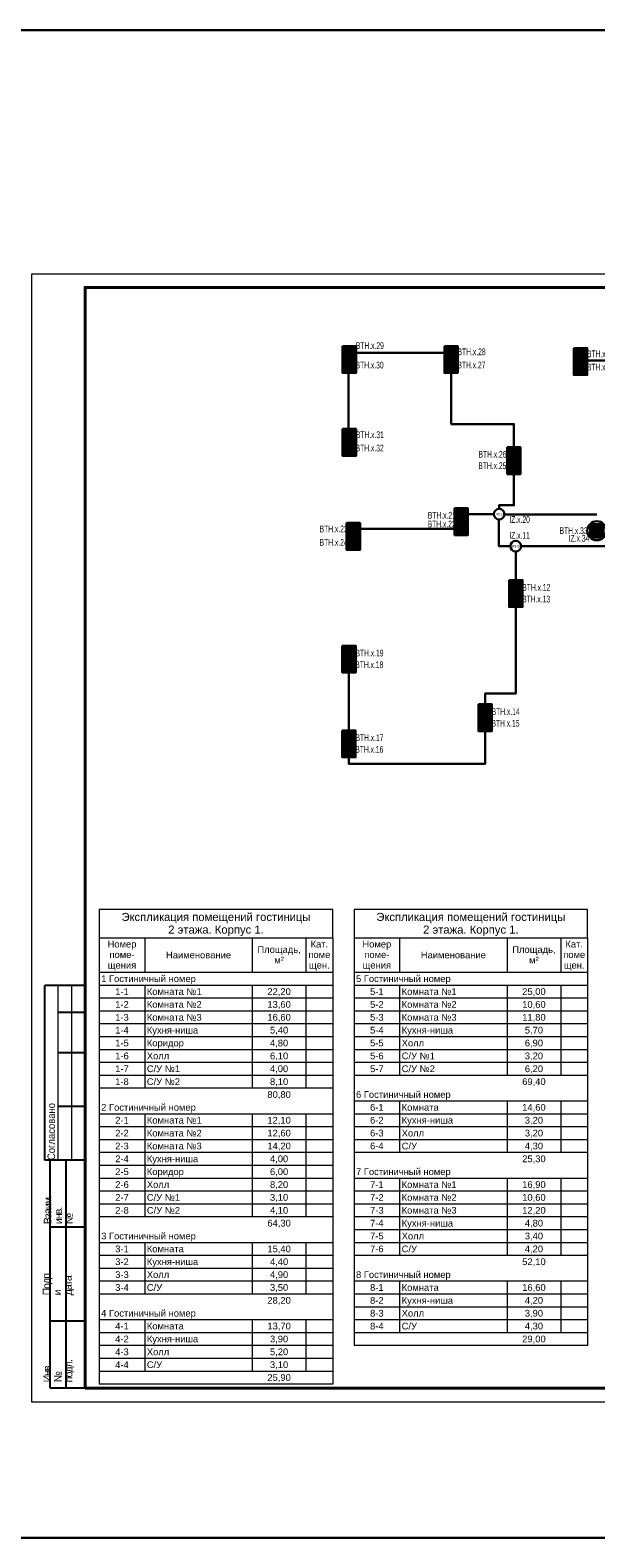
# Model space of a CAD drawing. Header units: millimetres. Extents: x 303602 to 13248484, y -10200551 to -26241.
# Tile 9 of 51: x 451220 to 472285, y -104490 to -48338. Entities that reach past the tile are written whole.
import ezdxf
from ezdxf.enums import TextEntityAlignment as Align

# ---------------------------------------------------------------- set-up
doc = ezdxf.new("R2010")
doc.units = ezdxf.units.MM
doc.set_wipeout_variables(frame=1)
doc.linetypes.add('CONTINOUS', pattern=[0])
for name, color, linetype, lineweight in [('A-010-M_LINE-T', 7, 'Continuous', 18), ('format-line3', 7, 'Continuous', 13), ('RC-Извещатели_пожарные', 1, 'Continuous', 30), ('Z-000-P_SCHED', 7, 'Continuous', 20), ('Рамка', 7, 'Continuous', 18), ('СС-011-ПОЖ-СИГНАЛИЗАЦИЯ', 1, 'Continuous', 30), ('УГО АПС и АПЗ$0$_АПС_Оборудование', 1, 'Continuous', 30), ('УГО АПС и АПЗ$0$СС-011-ПОЖ-СИГНАЛИЗАЦИЯ', 1, 'Continuous', 30)]:
    doc.layers.add(name, color=color, linetype=linetype, lineweight=lineweight)
for name, color, linetype in [('RC-Позиционные_обозначения', 7, 'Continuous'), ('ПС', 1, 'Continuous'), ('формат', 250, 'Continuous')]:
    doc.layers.add(name, color=color, linetype=linetype)
doc.styles.add('Arial', font='arial.ttf', dxfattribs={"width": 0.9, "height": 700})
doc.styles.add('Arial Narrow_Нум', font='ARIALN.TTF', dxfattribs={"width": 0.7, "height": 250})
doc.styles.add('Arial_4', font='arial.ttf', dxfattribs={"height": 3})
doc.styles.add('Arial_5', font='arial.ttf', dxfattribs={"height": 2.5})
doc.styles.add('CP.Text', font='arial.ttf')

# ---------------------------------------------------------------- blocks, each defined once
blk = doc.blocks.new('*U39')
for p, q in [((-574, 155), (-589, 155)), ((-589, 90), (-589, 155)), ((-574, 145), (-584, 145)), ((-574, 130), (-584, 130)), ((-574, 110), (-584, 110)), ((-587, 90), (-589, 90)), ((-587, 5), (-587, 90)), ((-574, 90), (-587, 90)), ((-581, 5), (-581, 90)), ((-574, 65), (-587, 65)), ((-574, 30), (-587, 30)), ((-574, 5), (-587, 5))]:
    blk.add_line(p, q)
at = {"color": 0, "lineweight": 0}
blk.add_lwpolyline([(-594, 0), (0, 0), (0, 420), (-594, 420)], close=True, dxfattribs=at)
at = {"lineweight": 40}
blk.add_lwpolyline([(-574, 5), (-5, 5), (-5, 415), (-574, 415)], close=True, dxfattribs=at)
at = {"layer": 'format-line3', "linetype": 'ByBlock'}
for p, q in [((-584, 90), (-584, 155)), ((-579, 90), (-579, 155))]:
    blk.add_line(p, q, dxfattribs=at)
at = {"style": 'Arial', "width": 0.9}
blk.add_text('Формат:', height=2.8, dxfattribs=at).set_placement((-53.97, 1.25))
at = {"char_height": 2.8, "width": 0.2, "attachment_point": 4, "rotation": 90, "line_spacing_factor": 0.857143, "style": 'Arial'}
for s, insert in [('{\\W0.45993; }Согласовано', (-586.58, 90)), ('{\\W0.62543;\\T0.75; \\W1;Взаим. инв. №}', (-584, 66.14)), ('{\\W0.5838;\\T0.8; \\W1;Подп. и дата}', (-584, 39.63)), ('{\\W0.5838;\\T0.8; \\W1;Инв. № подл.}', (-583.77, 7.25))]:
    blk.add_mtext(s, dxfattribs=dict(at, insert=insert))
at = {"style": 'Arial', "width": 0.9, "flags": 8}
blk.add_attdef('FORMAT', (-36.87, 1.26), '', height=2.8, dxfattribs=at)
blk = doc.blocks.new('*U97')
at = {"lineweight": 35, "true_color": 0xffffff}
h = blk.add_hatch(color=7, dxfattribs=at)
h.dxf.hatch_style = 1
h.paths.add_polyline_path([(0, 500), (0, 0), (500, 0), (500, 500)])
at = {"color": 1, "linetype": 'ByBlock', "lineweight": -2}
for p, q in [((289, 426), (167, 250)), ((167, 250), (333, 250)), ((333, 250), (219, 86))]:
    blk.add_line(p, q, dxfattribs=at)
at = {"color": 1, "linetype": 'ByBlock', "lineweight": -2, "ltscale": 0.1}
blk.add_lwpolyline([(0, 500), (500, 500), (500, 0), (0, 0)], close=True, dxfattribs=at)
at = {"color": 0, "linetype": 'ByBlock', "lineweight": -2, "style": 'Arial Narrow_Нум', "width": 0.7}
blk.add_attdef('NUM_DEVICE', (-64, -630), '', height=125, dxfattribs=at)
at = {"color": 0, "linetype": 'ByBlock', "lineweight": -2, "style": 'Arial Narrow_Нум', "flags": 1}
for tag, p in [('NAME_DEVICE', (-64, -421)), ('NUM_POM', (-82, -847))]:
    blk.add_attdef(tag, p, '', height=125, dxfattribs=at)
at = {"color": 0, "linetype": 'ByBlock', "lineweight": -2, "style": 'Arial Narrow_Нум'}
blk.add_attdef('INDEX', (-63, -235), '', height=125, dxfattribs=at)
blk = doc.blocks.new('УГО АПС и АПЗ$0$A$C0ED213A1')
blk.add_wipeout([(-200, 0), (0, -200), (200, 0), (0, 200)])
blk.add_circle((0, 0), 200)
at = {"layer": 'УГО АПС и АПЗ$0$СС-011-ПОЖ-СИГНАЛИЗАЦИЯ', "color": 1, "style": 'CP.Text', "width": 0.8}
blk.add_text('ИЗ-2О', height=90, dxfattribs=at).set_placement((-145, -47))
blk = doc.blocks.new('*U96')
at = {"lineweight": 35, "true_color": 0xffffff}
h = blk.add_hatch(color=7, dxfattribs=at)
h.dxf.hatch_style = 1
h.paths.add_polyline_path([(-2.5, 2.5), (-2.5, -2.5), (2.5, -2.5), (2.5, 2.5)])
at = {"color": 1, "linetype": 'ByBlock', "lineweight": -2}
for p, q in [((0.39, 1.76), (-0.83, 0)), ((-0.83, 0), (0.83, 0)), ((0.83, 0), (-0.31, -1.64))]:
    blk.add_line(p, q, dxfattribs=at)
at = {"color": 1, "linetype": 'ByBlock', "lineweight": -2, "ltscale": 0.1}
blk.add_lwpolyline([(-2.5, 2.5), (2.5, 2.5), (2.5, -2.5), (-2.5, -2.5)], close=True, dxfattribs=at)
at = {"layer": 'RC-Извещатели_пожарные'}
blk.add_circle((0, 0), 3.54, dxfattribs=at)
at = {"layer": 'RC-Извещатели_пожарные', "style": 'Arial Narrow_Нум', "width": 0.7}
blk.add_attdef('PSTN', text='', height=2.5, dxfattribs=at).set_placement((5.33, 2.66), align=Align.BOTTOM_CENTER)

msp = doc.modelspace()

# ---------------------------------------------------------------- linework, layer by layer
at = {"layer": 'A-010-M_LINE-T'}
for p, q in [((453790, -81089), (453790, -82147)), ((462490, -81089), (453790, -81089)), ((462490, -82147), (462490, -81089)), ((463280, -81089), (463280, -82147)), ((471980, -81089), (463280, -81089)), ((471980, -82147), (471980, -81089)), ((453790, -82147), (453790, -98769)), ((453790, -82147), (462490, -82147)), ((455490, -82147), (455490, -83435)), ((459490, -82147), (459490, -83435)), ((461490, -82147), (461490, -83435)), ((462490, -82147), (462490, -98769)), ((463280, -82147), (463280, -97331)), ((463280, -82147), (471980, -82147)), ((464980, -82147), (464980, -83435)), ((468980, -82147), (468980, -83435)), ((470980, -82147), (470980, -83435)), ((471980, -82147), (471980, -97331)), ((455490, -83435), (453790, -83435)), ((459490, -83435), (455490, -83435)), ((461490, -83435), (459490, -83435)), ((462490, -83435), (461490, -83435)), ((464980, -83435), (463280, -83435)), ((468980, -83435), (464980, -83435)), ((470980, -83435), (468980, -83435)), ((471980, -83435), (470980, -83435)), ((455490, -83914), (453790, -83914)), ((459490, -83914), (455490, -83914)), ((455490, -83914), (455490, -84393)), ((461490, -83914), (459490, -83914)), ((459490, -83914), (459490, -84393)), ((462490, -83914), (461490, -83914)), ((461490, -83914), (461490, -84393)), ((464980, -83914), (463280, -83914)), ((468980, -83914), (464980, -83914)), ((464980, -83914), (464980, -84393)), ((470980, -83914), (468980, -83914)), ((468980, -83914), (468980, -84393)), ((471980, -83914), (470980, -83914)), ((470980, -83914), (470980, -84393)), ((455490, -84393), (453790, -84393)), ((459490, -84393), (455490, -84393)), ((455490, -84393), (455490, -84873)), ((461490, -84393), (459490, -84393)), ((459490, -84393), (459490, -84873)), ((462490, -84393), (461490, -84393)), ((461490, -84393), (461490, -84873)), ((464980, -84393), (463280, -84393)), ((468980, -84393), (464980, -84393)), ((464980, -84393), (464980, -84873)), ((470980, -84393), (468980, -84393)), ((468980, -84393), (468980, -84873)), ((471980, -84393), (470980, -84393)), ((470980, -84393), (470980, -84873)), ((455490, -84873), (453790, -84873)), ((459490, -84873), (455490, -84873)), ((455490, -84873), (455490, -85352)), ((461490, -84873), (459490, -84873)), ((459490, -84873), (459490, -85352)), ((462490, -84873), (461490, -84873)), ((461490, -84873), (461490, -85352)), ((464980, -84873), (463280, -84873)), ((468980, -84873), (464980, -84873)), ((464980, -84873), (464980, -85352)), ((470980, -84873), (468980, -84873)), ((468980, -84873), (468980, -85352)), ((471980, -84873), (470980, -84873)), ((470980, -84873), (470980, -85352)), ((455490, -85352), (453790, -85352)), ((455490, -85831), (453790, -85831)), ((459490, -85352), (455490, -85352)), ((455490, -85352), (455490, -85831)), ((459490, -85831), (455490, -85831)), ((455490, -85831), (455490, -86310)), ((461490, -85352), (459490, -85352)), ((459490, -85352), (459490, -85831)), ((461490, -85831), (459490, -85831)), ((459490, -85831), (459490, -86310)), ((462490, -85352), (461490, -85352)), ((461490, -85352), (461490, -85831)), ((462490, -85831), (461490, -85831)), ((461490, -85831), (461490, -86310)), ((464980, -85352), (463280, -85352)), ((464980, -85831), (463280, -85831)), ((468980, -85352), (464980, -85352)), ((464980, -85352), (464980, -85831)), ((468980, -85831), (464980, -85831)), ((464980, -85831), (464980, -86310)), ((470980, -85352), (468980, -85352)), ((468980, -85352), (468980, -85831)), ((470980, -85831), (468980, -85831)), ((468980, -85831), (468980, -86310)), ((471980, -85352), (470980, -85352)), ((470980, -85352), (470980, -85831)), ((471980, -85831), (470980, -85831)), ((470980, -85831), (470980, -86310)), ((455490, -86310), (453790, -86310)), ((459490, -86310), (455490, -86310)), ((455490, -86310), (455490, -86789)), ((461490, -86310), (459490, -86310)), ((459490, -86310), (459490, -86789)), ((462490, -86310), (461490, -86310)), ((461490, -86310), (461490, -86789)), ((464980, -86310), (463280, -86310)), ((468980, -86310), (464980, -86310)), ((464980, -86310), (464980, -86789)), ((470980, -86310), (468980, -86310)), ((468980, -86310), (468980, -86789)), ((471980, -86310), (470980, -86310)), ((470980, -86310), (470980, -86789)), ((455490, -86789), (453790, -86789)), ((459490, -86789), (455490, -86789)), ((455490, -86789), (455490, -87268)), ((461490, -86789), (459490, -86789)), ((459490, -86789), (459490, -87268)), ((462490, -86789), (461490, -86789)), ((461490, -86789), (461490, -87268)), ((464980, -86789), (463280, -86789)), ((468980, -86789), (464980, -86789)), ((464980, -86789), (464980, -87268)), ((470980, -86789), (468980, -86789)), ((468980, -86789), (468980, -87268)), ((471980, -86789), (470980, -86789)), ((470980, -86789), (470980, -87268)), ((455490, -87268), (453790, -87268)), ((459490, -87268), (455490, -87268)), ((455490, -87268), (455490, -87748)), ((461490, -87268), (459490, -87268)), ((459490, -87268), (459490, -87748)), ((462490, -87268), (461490, -87268)), ((461490, -87268), (461490, -87748)), ((464980, -87268), (463280, -87268)), ((468980, -87268), (464980, -87268)), ((470980, -87268), (468980, -87268)), ((471980, -87268), (470980, -87268)), ((455490, -87748), (453790, -87748)), ((459490, -87748), (455490, -87748)), ((461490, -87748), (459490, -87748)), ((462490, -87748), (461490, -87748)), ((455490, -88706), (453790, -88706)), ((459490, -88706), (455490, -88706)), ((455490, -88706), (455490, -89185)), ((461490, -88706), (459490, -88706)), ((459490, -88706), (459490, -89185)), ((462490, -88706), (461490, -88706)), ((461490, -88706), (461490, -89185)), ((464980, -88227), (463280, -88227)), ((464980, -88706), (463280, -88706)), ((468980, -88227), (464980, -88227)), ((464980, -88227), (464980, -88706)), ((468980, -88706), (464980, -88706)), ((464980, -88706), (464980, -89185)), ((470980, -88227), (468980, -88227)), ((468980, -88227), (468980, -88706)), ((470980, -88706), (468980, -88706)), ((468980, -88706), (468980, -89185)), ((471980, -88227), (470980, -88227)), ((470980, -88227), (470980, -88706)), ((471980, -88706), (470980, -88706)), ((470980, -88706), (470980, -89185)), ((455490, -89185), (453790, -89185)), ((459490, -89185), (455490, -89185)), ((455490, -89185), (455490, -89664)), ((461490, -89185), (459490, -89185)), ((459490, -89185), (459490, -89664)), ((462490, -89185), (461490, -89185)), ((461490, -89185), (461490, -89664)), ((464980, -89185), (463280, -89185)), ((468980, -89185), (464980, -89185)), ((464980, -89185), (464980, -89664)), ((470980, -89185), (468980, -89185)), ((468980, -89185), (468980, -89664)), ((471980, -89185), (470980, -89185)), ((470980, -89185), (470980, -89664)), ((455490, -89664), (453790, -89664)), ((459490, -89664), (455490, -89664)), ((455490, -89664), (455490, -90144)), ((461490, -89664), (459490, -89664)), ((459490, -89664), (459490, -90144)), ((462490, -89664), (461490, -89664)), ((461490, -89664), (461490, -90144)), ((464980, -89664), (463280, -89664)), ((468980, -89664), (464980, -89664)), ((464980, -89664), (464980, -90144)), ((470980, -89664), (468980, -89664)), ((468980, -89664), (468980, -90144)), ((471980, -89664), (470980, -89664)), ((470980, -89664), (470980, -90144)), ((455490, -90144), (453790, -90144)), ((459490, -90144), (455490, -90144)), ((455490, -90144), (455490, -90623)), ((461490, -90144), (459490, -90144)), ((459490, -90144), (459490, -90623)), ((462490, -90144), (461490, -90144)), ((461490, -90144), (461490, -90623)), ((464980, -90144), (463280, -90144)), ((468980, -90144), (464980, -90144)), ((470980, -90144), (468980, -90144)), ((471980, -90144), (470980, -90144)), ((455490, -90623), (453790, -90623)), ((459490, -90623), (455490, -90623)), ((455490, -90623), (455490, -91102)), ((461490, -90623), (459490, -90623)), ((459490, -90623), (459490, -91102)), ((462490, -90623), (461490, -90623)), ((461490, -90623), (461490, -91102)), ((455490, -91102), (453790, -91102)), ((459490, -91102), (455490, -91102)), ((455490, -91102), (455490, -91581)), ((461490, -91102), (459490, -91102)), ((459490, -91102), (459490, -91581)), ((462490, -91102), (461490, -91102)), ((461490, -91102), (461490, -91581)), ((464980, -91102), (463280, -91102)), ((468980, -91102), (464980, -91102)), ((464980, -91102), (464980, -91581)), ((470980, -91102), (468980, -91102)), ((468980, -91102), (468980, -91581)), ((471980, -91102), (470980, -91102)), ((470980, -91102), (470980, -91581)), ((455490, -91581), (453790, -91581)), ((455490, -92060), (453790, -92060)), ((459490, -91581), (455490, -91581)), ((455490, -91581), (455490, -92060)), ((459490, -92060), (455490, -92060)), ((455490, -92060), (455490, -92539)), ((461490, -91581), (459490, -91581)), ((459490, -91581), (459490, -92060)), ((461490, -92060), (459490, -92060)), ((459490, -92060), (459490, -92539)), ((462490, -91581), (461490, -91581)), ((461490, -91581), (461490, -92060)), ((462490, -92060), (461490, -92060)), ((461490, -92060), (461490, -92539)), ((464980, -91581), (463280, -91581)), ((464980, -92060), (463280, -92060)), ((468980, -91581), (464980, -91581)), ((464980, -91581), (464980, -92060)), ((468980, -92060), (464980, -92060)), ((464980, -92060), (464980, -92539)), ((470980, -91581), (468980, -91581)), ((468980, -91581), (468980, -92060)), ((470980, -92060), (468980, -92060)), ((468980, -92060), (468980, -92539)), ((471980, -91581), (470980, -91581)), ((470980, -91581), (470980, -92060)), ((471980, -92060), (470980, -92060)), ((470980, -92060), (470980, -92539)), ((455490, -92539), (453790, -92539)), ((459490, -92539), (455490, -92539)), ((461490, -92539), (459490, -92539)), ((462490, -92539), (461490, -92539)), ((464980, -92539), (463280, -92539)), ((468980, -92539), (464980, -92539)), ((464980, -92539), (464980, -93019)), ((470980, -92539), (468980, -92539)), ((468980, -92539), (468980, -93019)), ((471980, -92539), (470980, -92539)), ((470980, -92539), (470980, -93019)), ((464980, -93019), (463280, -93019)), ((468980, -93019), (464980, -93019)), ((464980, -93019), (464980, -93498)), ((470980, -93019), (468980, -93019)), ((468980, -93019), (468980, -93498)), ((471980, -93019), (470980, -93019)), ((470980, -93019), (470980, -93498)), ((455490, -93498), (453790, -93498)), ((459490, -93498), (455490, -93498)), ((455490, -93498), (455490, -93977)), ((461490, -93498), (459490, -93498)), ((459490, -93498), (459490, -93977)), ((462490, -93498), (461490, -93498)), ((461490, -93498), (461490, -93977)), ((464980, -93498), (463280, -93498)), ((468980, -93498), (464980, -93498)), ((464980, -93498), (464980, -93977)), ((470980, -93498), (468980, -93498)), ((468980, -93498), (468980, -93977)), ((471980, -93498), (470980, -93498)), ((470980, -93498), (470980, -93977)), ((455490, -93977), (453790, -93977)), ((459490, -93977), (455490, -93977)), ((455490, -93977), (455490, -94456)), ((461490, -93977), (459490, -93977)), ((459490, -93977), (459490, -94456)), ((462490, -93977), (461490, -93977)), ((461490, -93977), (461490, -94456)), ((464980, -93977), (463280, -93977)), ((468980, -93977), (464980, -93977)), ((470980, -93977), (468980, -93977)), ((471980, -93977), (470980, -93977)), ((455490, -94456), (453790, -94456)), ((459490, -94456), (455490, -94456)), ((455490, -94456), (455490, -94935)), ((461490, -94456), (459490, -94456)), ((459490, -94456), (459490, -94935)), ((462490, -94456), (461490, -94456)), ((461490, -94456), (461490, -94935)), ((455490, -94935), (453790, -94935)), ((455490, -95415), (453790, -95415)), ((459490, -94935), (455490, -94935)), ((455490, -94935), (455490, -95415)), ((459490, -95415), (455490, -95415)), ((461490, -94935), (459490, -94935)), ((459490, -94935), (459490, -95415)), ((461490, -95415), (459490, -95415)), ((462490, -94935), (461490, -94935)), ((461490, -94935), (461490, -95415)), ((462490, -95415), (461490, -95415)), ((464980, -94935), (463280, -94935)), ((464980, -95415), (463280, -95415)), ((468980, -94935), (464980, -94935)), ((464980, -94935), (464980, -95415)), ((468980, -95415), (464980, -95415)), ((464980, -95415), (464980, -95894)), ((470980, -94935), (468980, -94935)), ((468980, -94935), (468980, -95415)), ((470980, -95415), (468980, -95415)), ((468980, -95415), (468980, -95894)), ((471980, -94935), (470980, -94935)), ((470980, -94935), (470980, -95415)), ((471980, -95415), (470980, -95415)), ((470980, -95415), (470980, -95894)), ((464980, -95894), (463280, -95894)), ((468980, -95894), (464980, -95894)), ((464980, -95894), (464980, -96373)), ((470980, -95894), (468980, -95894)), ((468980, -95894), (468980, -96373)), ((471980, -95894), (470980, -95894)), ((470980, -95894), (470980, -96373)), ((455490, -96373), (453790, -96373)), ((459490, -96373), (455490, -96373)), ((455490, -96373), (455490, -96852)), ((461490, -96373), (459490, -96373)), ((459490, -96373), (459490, -96852)), ((462490, -96373), (461490, -96373)), ((461490, -96373), (461490, -96852)), ((464980, -96373), (463280, -96373)), ((468980, -96373), (464980, -96373)), ((464980, -96373), (464980, -96852)), ((470980, -96373), (468980, -96373)), ((468980, -96373), (468980, -96852)), ((471980, -96373), (470980, -96373)), ((470980, -96373), (470980, -96852)), ((455490, -96852), (453790, -96852)), ((459490, -96852), (455490, -96852)), ((455490, -96852), (455490, -97331)), ((461490, -96852), (459490, -96852)), ((459490, -96852), (459490, -97331)), ((462490, -96852), (461490, -96852)), ((461490, -96852), (461490, -97331)), ((464980, -96852), (463280, -96852)), ((468980, -96852), (464980, -96852)), ((470980, -96852), (468980, -96852)), ((471980, -96852), (470980, -96852)), ((455490, -97331), (453790, -97331)), ((459490, -97331), (455490, -97331)), ((455490, -97331), (455490, -97810)), ((461490, -97331), (459490, -97331)), ((459490, -97331), (459490, -97810)), ((462490, -97331), (461490, -97331)), ((461490, -97331), (461490, -97810)), ((471980, -97331), (463280, -97331)), ((455490, -97810), (453790, -97810)), ((459490, -97810), (455490, -97810)), ((455490, -97810), (455490, -98290)), ((461490, -97810), (459490, -97810)), ((459490, -97810), (459490, -98290)), ((462490, -97810), (461490, -97810)), ((461490, -97810), (461490, -98290)), ((455490, -98290), (453790, -98290)), ((462490, -98769), (453790, -98769)), ((459490, -98290), (455490, -98290)), ((461490, -98290), (459490, -98290)), ((462490, -98290), (461490, -98290))]:
    msp.add_line(p, q, dxfattribs=at)
at = {"layer": 'RC-Извещатели_пожарные', "lineweight": 30}
msp.add_lwpolyline([(477593, -67558), (468678, -67558), (468678, -66373), (472318, -66373)], dxfattribs=at)
at = {"layer": 'Рамка'}
msp.add_lwpolyline([(453267, -98921), (510167, -98921), (510167, -57921), (453267, -57921)], close=True, dxfattribs=at)
at = {"layer": 'СС-011-ПОЖ-СИГНАЛИЗАЦИЯ', "lineweight": 30}
msp.add_line((466862, -60354), (463266, -60354), dxfattribs=at)
for points in [[(468685, -66165), (468685, -66033), (469235, -66033), (469235, -63012), (466904, -63012), (466904, -60354), (463072, -60354), (463072, -63192)], [(474161, -66165), (474161, -60637), (471964, -60637)], [(468485, -66365), (467300, -66365), (467300, -66909), (463332, -66909)], [(469304, -67675), (469304, -68819), (469304, -73048), (468163, -73048), (468163, -75664), (463091, -75664), (463091, -71860)]]:
    msp.add_lwpolyline(points, dxfattribs=at)

# ---------------------------------------------------------------- block references
at = {"layer": 'RC-Извещатели_пожарные'}
ref = msp.add_blockref('*U96', (472322, -66982), dxfattribs=dict(at, xscale=100, yscale=100, zscale=100))
ref.add_attrib('PSTN', 'BTH.x.33', dxfattribs={"layer": 'RC-Позиционные_обозначения', "height": 250, "style": 'Arial Narrow_Нум', "width": 0.7}).set_placement((471457, -66854), align=Align.TOP_CENTER)
at = {"layer": 'ПС', "color": 7, "linetype": 'CONTINOUS', "lineweight": 30, "ltscale": 100}
ref = msp.add_blockref('*U97', (462854, -60604), dxfattribs=dict(at, xscale=1.000736, yscale=1.000736, zscale=1.000736))
ref.add_attrib('NUM_DEVICE', 'BTH.x.29', dxfattribs={"layer": '0', "color": 0, "linetype": 'ByBlock', "lineweight": -2, "ltscale": 100, "height": 250.2, "style": 'Arial Narrow_Нум', "width": 0.7}).set_placement((463869, -60212), align=Align.CENTER)
ref = msp.add_blockref('*U97', (462854, -61104), dxfattribs=dict(at, xscale=1.000736, yscale=1.000736, zscale=1.000736))
ref.add_attrib('NUM_DEVICE', 'BTH.x.30', dxfattribs={"layer": '0', "color": 0, "linetype": 'ByBlock', "lineweight": -2, "ltscale": 100, "height": 250.2, "style": 'Arial Narrow_Нум', "width": 0.7}).set_placement((463862, -60937), align=Align.CENTER)
ref = msp.add_blockref('*U97', (466644, -60604), dxfattribs=dict(at, xscale=1.000736, yscale=1.000736, zscale=1.000736))
ref.add_attrib('NUM_DEVICE', 'BTH.x.28', dxfattribs={"layer": '0', "color": 0, "linetype": 'ByBlock', "lineweight": -2, "ltscale": 100, "height": 250.2, "style": 'Arial Narrow_Нум', "width": 0.7}).set_placement((467659, -60443), align=Align.CENTER)
ref = msp.add_blockref('*U97', (466644, -61104), dxfattribs=dict(at, xscale=1.000736, yscale=1.000736, zscale=1.000736))
ref.add_attrib('NUM_DEVICE', 'BTH.x.27', dxfattribs={"layer": '0', "color": 0, "linetype": 'ByBlock', "lineweight": -2, "ltscale": 100, "height": 250.2, "style": 'Arial Narrow_Нум', "width": 0.7}).set_placement((467652, -60937), align=Align.CENTER)
ref = msp.add_blockref('*U97', (471464, -60679), dxfattribs=dict(at, xscale=1.000736, yscale=1.000736, zscale=1.000736))
ref.add_attrib('NUM_DEVICE', 'BTH.x.41', dxfattribs={"layer": '0', "color": 0, "linetype": 'ByBlock', "lineweight": -2, "ltscale": 100, "height": 250.2, "style": 'Arial Narrow_Нум', "width": 0.7}).set_placement((472478, -60519), align=Align.CENTER)
ref = msp.add_blockref('*U97', (471464, -61179), dxfattribs=dict(at, xscale=1.000736, yscale=1.000736, zscale=1.000736))
ref.add_attrib('NUM_DEVICE', 'BTH.x.42', dxfattribs={"layer": '0', "color": 0, "linetype": 'ByBlock', "lineweight": -2, "ltscale": 100, "height": 250.2, "style": 'Arial Narrow_Нум', "width": 0.7}).set_placement((472471, -61013), align=Align.CENTER)
ref = msp.add_blockref('*U97', (462854, -63692), dxfattribs=dict(at, xscale=1.000736, yscale=1.000736, zscale=1.000736))
ref.add_attrib('NUM_DEVICE', 'BTH.x.31', dxfattribs={"layer": '0', "color": 0, "linetype": 'ByBlock', "lineweight": -2, "ltscale": 100, "height": 250.2, "style": 'Arial Narrow_Нум', "width": 0.7}).set_placement((463869, -63532), align=Align.CENTER)
ref = msp.add_blockref('*U97', (462854, -64192), dxfattribs=dict(at, xscale=1.000736, yscale=1.000736, zscale=1.000736))
ref.add_attrib('NUM_DEVICE', 'BTH.x.32', dxfattribs={"layer": '0', "color": 0, "linetype": 'ByBlock', "lineweight": -2, "ltscale": 100, "height": 250.2, "style": 'Arial Narrow_Нум', "width": 0.7}).set_placement((463862, -64026), align=Align.CENTER)
ref = msp.add_blockref('*U97', (468985, -64374), dxfattribs=dict(at, xscale=1.000736, yscale=1.000736, zscale=1.000736))
ref.add_attrib('NUM_DEVICE', 'BTH.x.26', dxfattribs={"layer": '0', "color": 0, "linetype": 'ByBlock', "lineweight": -2, "ltscale": 100, "height": 250.2, "style": 'Arial Narrow_Нум', "width": 0.7}).set_placement((468438, -64260), align=Align.CENTER)
ref = msp.add_blockref('*U97', (468985, -64873), dxfattribs=dict(at, xscale=1.000736, yscale=1.000736, zscale=1.000736))
ref.add_attrib('NUM_DEVICE', 'BTH.x.25', dxfattribs={"layer": '0', "color": 0, "linetype": 'ByBlock', "lineweight": -2, "ltscale": 100, "height": 250.2, "style": 'Arial Narrow_Нум', "width": 0.7}).set_placement((468432, -64686), align=Align.CENTER)
ref = msp.add_blockref('*U97', (467023, -66642), dxfattribs=dict(at, xscale=1.000736, yscale=1.000736, zscale=1.000736))
ref.add_attrib('NUM_DEVICE', 'BTH.x.21', dxfattribs={"layer": '0', "color": 0, "linetype": 'ByBlock', "lineweight": -2, "ltscale": 100, "height": 250.2, "style": 'Arial Narrow_Нум', "width": 0.7}).set_placement((466551, -66529), align=Align.CENTER)
ref = msp.add_blockref('*U97', (463004, -67193), dxfattribs=dict(at, xscale=1.000736, yscale=1.000736, zscale=1.000736))
ref.add_attrib('NUM_DEVICE', 'BTH.x.23', dxfattribs={"layer": '0', "color": 0, "linetype": 'ByBlock', "lineweight": -2, "ltscale": 100, "height": 250.2, "style": 'Arial Narrow_Нум', "width": 0.7}).set_placement((462521, -67040), align=Align.CENTER)
ref = msp.add_blockref('*U97', (467023, -67142), dxfattribs=dict(at, xscale=1.000736, yscale=1.000736, zscale=1.000736))
ref.add_attrib('NUM_DEVICE', 'BTH.x.22', dxfattribs={"layer": '0', "color": 0, "linetype": 'ByBlock', "lineweight": -2, "ltscale": 100, "height": 250.2, "style": 'Arial Narrow_Нум', "width": 0.7}).set_placement((466544, -66859), align=Align.CENTER)
ref = msp.add_blockref('*U97', (463004, -67693), dxfattribs=dict(at, xscale=1.000736, yscale=1.000736, zscale=1.000736))
ref.add_attrib('NUM_DEVICE', 'BTH.x.24', dxfattribs={"layer": '0', "color": 0, "linetype": 'ByBlock', "lineweight": -2, "ltscale": 100, "height": 250.2, "style": 'Arial Narrow_Нум', "width": 0.7}).set_placement((462521, -67541), align=Align.CENTER)
ref = msp.add_blockref('*U97', (469054, -69319), dxfattribs=dict(at, xscale=1.000736, yscale=1.000736, zscale=1.000736))
ref.add_attrib('NUM_DEVICE', 'BTH.x.12', dxfattribs={"layer": '0', "color": 0, "linetype": 'ByBlock', "lineweight": -2, "ltscale": 100, "height": 250.2, "style": 'Arial Narrow_Нум', "width": 0.7}).set_placement((470068, -69218), align=Align.CENTER)
ref = msp.add_blockref('*U97', (469054, -69819), dxfattribs=dict(at, xscale=1.000736, yscale=1.000736, zscale=1.000736))
ref.add_attrib('NUM_DEVICE', 'BTH.x.13', dxfattribs={"layer": '0', "color": 0, "linetype": 'ByBlock', "lineweight": -2, "ltscale": 100, "height": 250.2, "style": 'Arial Narrow_Нум', "width": 0.7}).set_placement((470061, -69653), align=Align.CENTER)
ref = msp.add_blockref('*U97', (462842, -71763), dxfattribs=dict(at, xscale=1.000736, yscale=1.000736, zscale=1.000736))
ref.add_attrib('NUM_DEVICE', 'BTH.x.19', dxfattribs={"layer": '0', "color": 0, "linetype": 'ByBlock', "lineweight": -2, "ltscale": 100, "height": 250.2, "style": 'Arial Narrow_Нум', "width": 0.7}).set_placement((463856, -71662), align=Align.CENTER)
ref = msp.add_blockref('*U97', (462842, -72263), dxfattribs=dict(at, xscale=1.000736, yscale=1.000736, zscale=1.000736))
ref.add_attrib('NUM_DEVICE', 'BTH.x.18', dxfattribs={"layer": '0', "color": 0, "linetype": 'ByBlock', "lineweight": -2, "ltscale": 100, "height": 250.2, "style": 'Arial Narrow_Нум', "width": 0.7}).set_placement((463849, -72097), align=Align.CENTER)
ref = msp.add_blockref('*U97', (467913, -73942), dxfattribs=dict(at, xscale=1.000736, yscale=1.000736, zscale=1.000736))
ref.add_attrib('NUM_DEVICE', 'BTH.x.14', dxfattribs={"layer": '0', "color": 0, "linetype": 'ByBlock', "lineweight": -2, "ltscale": 100, "height": 250.2, "style": 'Arial Narrow_Нум', "width": 0.7}).set_placement((468927, -73841), align=Align.CENTER)
ref = msp.add_blockref('*U97', (467913, -74442), dxfattribs=dict(at, xscale=1.000736, yscale=1.000736, zscale=1.000736))
ref.add_attrib('NUM_DEVICE', 'BTH.x.15', dxfattribs={"layer": '0', "color": 0, "linetype": 'ByBlock', "lineweight": -2, "ltscale": 100, "height": 250.2, "style": 'Arial Narrow_Нум', "width": 0.7}).set_placement((468920, -74276), align=Align.CENTER)
ref = msp.add_blockref('*U97', (462841, -74916), dxfattribs=dict(at, xscale=1.000736, yscale=1.000736, zscale=1.000736))
ref.add_attrib('NUM_DEVICE', 'BTH.x.17', dxfattribs={"layer": '0', "color": 0, "linetype": 'ByBlock', "lineweight": -2, "ltscale": 100, "height": 250.2, "style": 'Arial Narrow_Нум', "width": 0.7}).set_placement((463856, -74814), align=Align.CENTER)
ref = msp.add_blockref('*U97', (462841, -75416), dxfattribs=dict(at, xscale=1.000736, yscale=1.000736, zscale=1.000736))
ref.add_attrib('NUM_DEVICE', 'BTH.x.16', dxfattribs={"layer": '0', "color": 0, "linetype": 'ByBlock', "lineweight": -2, "ltscale": 100, "height": 250.2, "style": 'Arial Narrow_Нум', "width": 0.7}).set_placement((463849, -75249), align=Align.CENTER)
at = {"layer": 'формат', "xscale": 100, "yscale": 100, "zscale": 100}
msp.add_blockref('*U39', (510667, -99421), dxfattribs=at).add_auto_attribs({'FORMAT': 'А2'})

# ---------------------------------------------------------------- texts
at = {"lineweight": 30, "style": 'Arial Narrow_Нум', "width": 0.7}
msp.add_text('IZ.x.34', height=250, dxfattribs=at).set_placement((471276, -67387))
at = {"layer": 'Z-000-P_SCHED', "line_spacing_factor": 0.941778}
for s, insert, char_height, width, attachment_point, style in [('Экспликация помещений гостиницы\\P2 этажа. Корпус 1.', (458140, -81215), 300, 8406.71, 2, 'Arial_4'), ('Экспликация помещений гостиницы\\P2 этажа. Корпус 1.', (467630, -81215), 300, 8406.71, 2, 'Arial_4'), ('Номер\\Pпоме-\\Pщения', (454640, -82253), 250, 1285.52, 2, 'Arial_5'), ('Площадь,\\Pм\\fArial|b0|i0|c238|p34|;²', (460490, -82455), 250, 1925.21, 2, 'Arial_5'), ('Кат.\\Pпоме\\Pщен.', (461990, -82253), 250, 979.44, 2, 'Arial_5'), ('Номер\\Pпоме-\\Pщения', (464130, -82253), 250, 1285.52, 2, 'Arial_5'), ('Площадь,\\Pм\\fArial|b0|i0|c238|p34|;²', (469980, -82455), 250, 1925.21, 2, 'Arial_5'), ('Кат.\\Pпоме\\Pщен.', (471480, -82253), 250, 979.44, 2, 'Arial_5'), ('Наименование', (457490, -82657), 250, 2895.47, 2, 'Arial_5'), ('Наименование', (466980, -82657), 250, 2895.47, 2, 'Arial_5'), ('1 Гостиничный номер', (453865, -83540), 250, 4211.6, 1, 'Arial_5'), ('5 Гостиничный номер', (463355, -83540), 250, 4211.6, 1, 'Arial_5'), ('1-1', (454640, -84020), 250, 602.97, 2, 'Arial_5'), ('Комната №1', (455565, -84020), 250, 2442.48, 1, 'Arial_5'), ('22,20', (460490, -84020), 250, 1046.78, 2, 'Arial_5'), ('5-1', (464130, -84020), 250, 602.97, 2, 'Arial_5'), ('Комната №1', (465055, -84020), 250, 2442.48, 1, 'Arial_5'), ('25,00', (469980, -84020), 250, 1046.78, 2, 'Arial_5'), ('1-2', (454640, -84499), 250, 602.97, 2, 'Arial_5'), ('Комната №2', (455565, -84499), 250, 2442.48, 1, 'Arial_5'), ('13,60', (460490, -84499), 250, 1046.78, 2, 'Arial_5'), ('5-2', (464130, -84499), 250, 602.97, 2, 'Arial_5'), ('Комната №2', (465055, -84499), 250, 2442.48, 1, 'Arial_5'), ('10,60', (469980, -84499), 250, 1046.78, 2, 'Arial_5'), ('1-3', (454640, -84978), 250, 602.97, 2, 'Arial_5'), ('Комната №3', (455565, -84978), 250, 2442.48, 1, 'Arial_5'), ('16,60', (460490, -84978), 250, 1046.78, 2, 'Arial_5'), ('5-3', (464130, -84978), 250, 602.97, 2, 'Arial_5'), ('Комната №3', (465055, -84978), 250, 2442.48, 1, 'Arial_5'), ('11,80', (469980, -84978), 250, 1046.78, 2, 'Arial_5'), ('1-4', (454640, -85457), 250, 602.97, 2, 'Arial_5'), ('Кухня-ниша', (455565, -85457), 250, 2271.08, 1, 'Arial_5'), ('5,40', (460490, -85457), 250, 814.16, 2, 'Arial_5'), ('5-4', (464130, -85457), 250, 602.97, 2, 'Arial_5'), ('Кухня-ниша', (465055, -85457), 250, 2271.08, 1, 'Arial_5'), ('5,70', (469980, -85457), 250, 814.16, 2, 'Arial_5'), ('1-5', (454640, -85936), 250, 602.97, 2, 'Arial_5'), ('1-6', (454640, -86415), 250, 602.97, 2, 'Arial_5'), ('Холл', (455565, -86415), 250, 994.74, 1, 'Arial_5'), ('Коридор', (455565, -85936), 250, 1646.69, 1, 'Arial_5'), ('4,80', (460490, -85936), 250, 814.16, 2, 'Arial_5'), ('6,10', (460490, -86415), 250, 814.16, 2, 'Arial_5'), ('5-5', (464130, -85936), 250, 602.97, 2, 'Arial_5'), ('5-6', (464130, -86415), 250, 602.97, 2, 'Arial_5'), ('Холл', (465055, -85936), 250, 994.74, 1, 'Arial_5'), ('С/У №1', (465055, -86415), 250, 1475.28, 1, 'Arial_5'), ('3,20', (469980, -86415), 250, 814.16, 2, 'Arial_5'), ('6,90', (469980, -85936), 250, 814.16, 2, 'Arial_5'), ('1-7', (454640, -86895), 250, 602.97, 2, 'Arial_5'), ('С/У №1', (455565, -86895), 250, 1475.28, 1, 'Arial_5'), ('4,00', (460490, -86895), 250, 814.16, 2, 'Arial_5'), ('5-7', (464130, -86895), 250, 602.97, 2, 'Arial_5'), ('С/У №2', (465055, -86895), 250, 1475.28, 1, 'Arial_5'), ('6,20', (469980, -86895), 250, 814.16, 2, 'Arial_5'), ('1-8', (454640, -87374), 250, 602.97, 2, 'Arial_5'), ('С/У №2', (455565, -87374), 250, 1475.28, 1, 'Arial_5'), ('8,10', (460490, -87374), 250, 814.16, 2, 'Arial_5'), ('69,40', (469980, -87374), 250, 1046.78, 2, 'Arial_5'), ('80,80', (460490, -87853), 250, 1046.78, 2, 'Arial_5'), ('6 Гостиничный номер', (463355, -87853), 250, 4211.6, 1, 'Arial_5'), ('2 Гостиничный номер', (453865, -88332), 250, 4211.6, 1, 'Arial_5'), ('6-1', (464130, -88332), 250, 602.97, 2, 'Arial_5'), ('Комната', (465055, -88332), 250, 1646.69, 1, 'Arial_5'), ('14,60', (469980, -88332), 250, 1046.78, 2, 'Arial_5'), ('2-1', (454640, -88811), 250, 602.97, 2, 'Arial_5'), ('Комната №1', (455565, -88811), 250, 2442.48, 1, 'Arial_5'), ('12,10', (460490, -88811), 250, 1046.78, 2, 'Arial_5'), ('6-2', (464130, -88811), 250, 602.97, 2, 'Arial_5'), ('Кухня-ниша', (465055, -88811), 250, 2271.08, 1, 'Arial_5'), ('3,20', (469980, -88811), 250, 814.16, 2, 'Arial_5'), ('2-2', (454640, -89291), 250, 602.97, 2, 'Arial_5'), ('2-3', (454640, -89770), 250, 602.97, 2, 'Arial_5'), ('Комната №2', (455565, -89291), 250, 2442.48, 1, 'Arial_5'), ('Комната №3', (455565, -89770), 250, 2442.48, 1, 'Arial_5'), ('12,60', (460490, -89291), 250, 1046.78, 2, 'Arial_5'), ('14,20', (460490, -89770), 250, 1046.78, 2, 'Arial_5'), ('6-3', (464130, -89291), 250, 602.97, 2, 'Arial_5'), ('6-4', (464130, -89770), 250, 602.97, 2, 'Arial_5'), ('Холл', (465055, -89291), 250, 994.74, 1, 'Arial_5'), ('С/У', (465055, -89770), 250, 679.49, 1, 'Arial_5'), ('4,30', (469980, -89770), 250, 814.16, 2, 'Arial_5'), ('3,20', (469980, -89291), 250, 814.16, 2, 'Arial_5'), ('2-4', (454640, -90249), 250, 602.97, 2, 'Arial_5'), ('Кухня-ниша', (455565, -90249), 250, 2271.08, 1, 'Arial_5'), ('4,00', (460490, -90249), 250, 814.16, 2, 'Arial_5'), ('25,30', (469980, -90249), 250, 1046.78, 2, 'Arial_5'), ('2-5', (454640, -90728), 250, 602.97, 2, 'Arial_5'), ('Коридор', (455565, -90728), 250, 1646.69, 1, 'Arial_5'), ('6,00', (460490, -90728), 250, 814.16, 2, 'Arial_5'), ('7 Гостиничный номер', (463355, -90728), 250, 4211.6, 1, 'Arial_5'), ('2-6', (454640, -91207), 250, 602.97, 2, 'Arial_5'), ('Холл', (455565, -91207), 250, 994.74, 1, 'Arial_5'), ('8,20', (460490, -91207), 250, 814.16, 2, 'Arial_5'), ('7-1', (464130, -91207), 250, 602.97, 2, 'Arial_5'), ('Комната №1', (465055, -91207), 250, 2442.48, 1, 'Arial_5'), ('16,90', (469980, -91207), 250, 1046.78, 2, 'Arial_5'), ('2-7', (454640, -91686), 250, 602.97, 2, 'Arial_5'), ('С/У №1', (455565, -91686), 250, 1475.28, 1, 'Arial_5'), ('3,10', (460490, -91686), 250, 814.16, 2, 'Arial_5'), ('7-2', (464130, -91686), 250, 602.97, 2, 'Arial_5'), ('Комната №2', (465055, -91686), 250, 2442.48, 1, 'Arial_5'), ('10,60', (469980, -91686), 250, 1046.78, 2, 'Arial_5'), ('2-8', (454640, -92166), 250, 602.97, 2, 'Arial_5'), ('С/У №2', (455565, -92166), 250, 1475.28, 1, 'Arial_5'), ('64,30', (460490, -92645), 250, 1046.78, 2, 'Arial_5'), ('4,10', (460490, -92166), 250, 814.16, 2, 'Arial_5'), ('7-3', (464130, -92166), 250, 602.97, 2, 'Arial_5'), ('7-4', (464130, -92645), 250, 602.97, 2, 'Arial_5'), ('Комната №3', (465055, -92166), 250, 2442.48, 1, 'Arial_5'), ('Кухня-ниша', (465055, -92645), 250, 2271.08, 1, 'Arial_5'), ('12,20', (469980, -92166), 250, 1046.78, 2, 'Arial_5'), ('4,80', (469980, -92645), 250, 814.16, 2, 'Arial_5'), ('3 Гостиничный номер', (453865, -93124), 250, 4211.6, 1, 'Arial_5'), ('7-5', (464130, -93124), 250, 602.97, 2, 'Arial_5'), ('Холл', (465055, -93124), 250, 994.74, 1, 'Arial_5'), ('3,40', (469980, -93124), 250, 814.16, 2, 'Arial_5'), ('3-1', (454640, -93603), 250, 602.97, 2, 'Arial_5'), ('Комната', (455565, -93603), 250, 1646.69, 1, 'Arial_5'), ('15,40', (460490, -93603), 250, 1046.78, 2, 'Arial_5'), ('7-6', (464130, -93603), 250, 602.97, 2, 'Arial_5'), ('С/У', (465055, -93603), 250, 679.49, 1, 'Arial_5'), ('4,20', (469980, -93603), 250, 814.16, 2, 'Arial_5'), ('3-2', (454640, -94082), 250, 602.97, 2, 'Arial_5'), ('Кухня-ниша', (455565, -94082), 250, 2271.08, 1, 'Arial_5'), ('4,40', (460490, -94082), 250, 814.16, 2, 'Arial_5'), ('52,10', (469980, -94082), 250, 1046.78, 2, 'Arial_5'), ('3-3', (454640, -94561), 250, 602.97, 2, 'Arial_5'), ('Холл', (455565, -94561), 250, 994.74, 1, 'Arial_5'), ('4,90', (460490, -94561), 250, 814.16, 2, 'Arial_5'), ('8 Гостиничный номер', (463355, -94561), 250, 4211.6, 1, 'Arial_5'), ('3-4', (454640, -95041), 250, 602.97, 2, 'Arial_5'), ('С/У', (455565, -95041), 250, 679.49, 1, 'Arial_5'), ('3,50', (460490, -95041), 250, 814.16, 2, 'Arial_5'), ('8-1', (464130, -95041), 250, 602.97, 2, 'Arial_5'), ('Комната', (465055, -95041), 250, 1646.69, 1, 'Arial_5'), ('16,60', (469980, -95041), 250, 1046.78, 2, 'Arial_5'), ('4 Гостиничный номер', (453865, -95999), 250, 4211.6, 1, 'Arial_5'), ('28,20', (460490, -95520), 250, 1046.78, 2, 'Arial_5'), ('8-2', (464130, -95520), 250, 602.97, 2, 'Arial_5'), ('8-3', (464130, -95999), 250, 602.97, 2, 'Arial_5'), ('Холл', (465055, -95999), 250, 994.74, 1, 'Arial_5'), ('Кухня-ниша', (465055, -95520), 250, 2271.08, 1, 'Arial_5'), ('4,20', (469980, -95520), 250, 814.16, 2, 'Arial_5'), ('3,90', (469980, -95999), 250, 814.16, 2, 'Arial_5'), ('4-1', (454640, -96478), 250, 602.97, 2, 'Arial_5'), ('Комната', (455565, -96478), 250, 1646.69, 1, 'Arial_5'), ('13,70', (460490, -96478), 250, 1046.78, 2, 'Arial_5'), ('8-4', (464130, -96478), 250, 602.97, 2, 'Arial_5'), ('С/У', (465055, -96478), 250, 679.49, 1, 'Arial_5'), ('4,30', (469980, -96478), 250, 814.16, 2, 'Arial_5'), ('4-2', (454640, -96957), 250, 602.97, 2, 'Arial_5'), ('Кухня-ниша', (455565, -96957), 250, 2271.08, 1, 'Arial_5'), ('3,90', (460490, -96957), 250, 814.16, 2, 'Arial_5'), ('29,00', (469980, -96957), 250, 1046.78, 2, 'Arial_5'), ('4-3', (454640, -97437), 250, 602.97, 2, 'Arial_5'), ('Холл', (455565, -97437), 250, 994.74, 1, 'Arial_5'), ('5,20', (460490, -97437), 250, 814.16, 2, 'Arial_5'), ('4-4', (454640, -97916), 250, 602.97, 2, 'Arial_5'), ('С/У', (455565, -97916), 250, 679.49, 1, 'Arial_5'), ('3,10', (460490, -97916), 250, 814.16, 2, 'Arial_5'), ('25,90', (460490, -98395), 250, 1046.78, 2, 'Arial_5')]:
    msp.add_mtext(s, dxfattribs=dict(at, insert=insert, char_height=char_height, width=width, attachment_point=attachment_point, style=style))

# ---------------------------------------------------------------- next in the draw order: block references
at = {"layer": 'УГО АПС и АПЗ$0$_АПС_Оборудование'}
for p in [(468685, -66364), (469303, -67555)]:
    msp.add_blockref('УГО АПС и АПЗ$0$A$C0ED213A1', p, dxfattribs=at)

# ---------------------------------------------------------------- next in the draw order: linework, layer by layer
at = {"layer": 'RC-Извещатели_пожарные', "lineweight": 30}
msp.add_lwpolyline([(329285, -48338), (1052378, -48338), (1052378, -104490), (329285, -104490)], close=True, dxfattribs=at)

# ---------------------------------------------------------------- next in the draw order: texts
at = {"lineweight": 30, "style": 'Arial Narrow_Нум', "width": 0.7}
for s, p in [('IZ.x.20', (469063, -66688)), ('IZ.x.11', (469063, -67278))]:
    msp.add_text(s, height=250, dxfattribs=at).set_placement(p)

doc.saveas('drawing.dxf')
